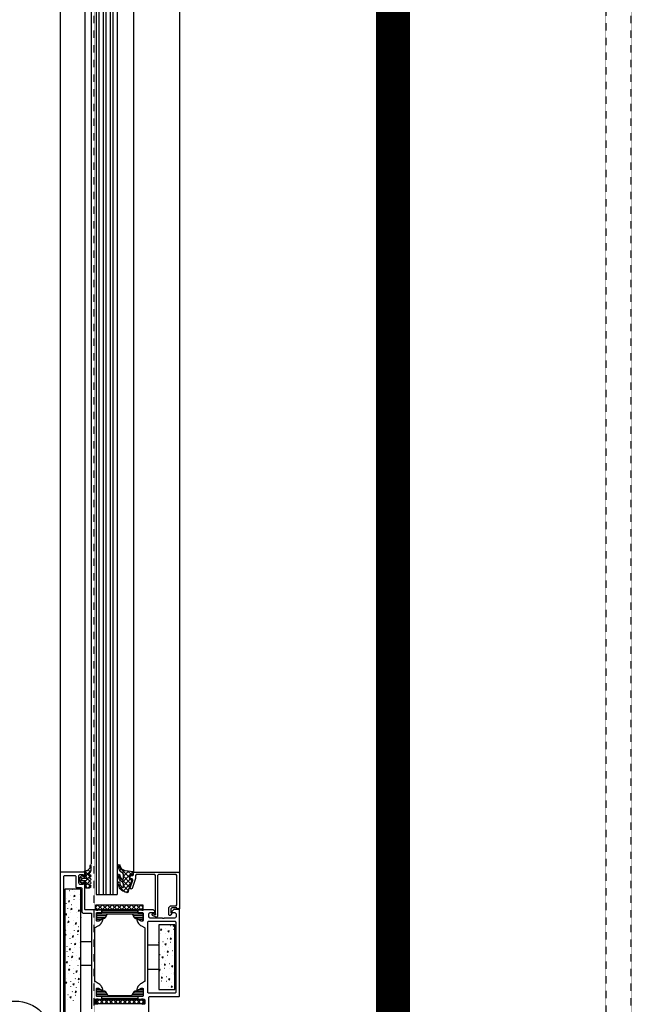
# Model space of a CAD drawing. Header units: millimetres. Extents: x -4577 to 1032787, y -66234 to 201209.
# Tile 171 of 256: x 4928 to 5287, y -8803 to -8225. Entities that reach past the tile are written whole.
import ezdxf

# ---------------------------------------------------------------- set-up
doc = ezdxf.new("R2010")
doc.units = ezdxf.units.MM
for name, pattern in [('510_5_2OG_ELT_1004$0$11-07-22_DS_2OG$0$AUSGEZOGEN', [0]), ('510_5_2OG_ELT_1004$0$11-07-22_DS_2OG$0$STRICHLINIE_S4', [0.095, 0.06, -0.035]), ('510_5_2OG_ELT_1004$0$11-07-22_DS_2OG$0$VERDECKT2_S2', [0.17, 0.1, -0.07]), ('510_5_2OG_ELT_1004$0$VERDECKT', [9.525, 6.35, -3.175])]:
    doc.linetypes.add(name, pattern=pattern)
for name, color, linetype in [('510_5_2OG_ELT_1004$0$11-07-22_DS_2OG$0$DOOR', 8, '510_5_2OG_ELT_1004$0$11-07-22_DS_2OG$0$AUSGEZOGEN'), ('510_5_2OG_ELT_1004$0$11-07-22_DS_2OG$0$GLASS', 8, '510_5_2OG_ELT_1004$0$11-07-22_DS_2OG$0$AUSGEZOGEN'), ('510_5_2OG_ELT_1004$0$11-07-22_DS_2OG$0$Nichttragende_Bauteile', 8, '510_5_2OG_ELT_1004$0$11-07-22_DS_2OG$0$AUSGEZOGEN'), ('510_5_2OG_ELT_1004$0$11-07-22_DS_2OG$0$Tragende_Bauteile', 8, '510_5_2OG_ELT_1004$0$11-07-22_DS_2OG$0$AUSGEZOGEN'), ('510_5_2OG_ELT_1004$0$Brandabschnitt', 6, '510_5_2OG_ELT_1004$0$VERDECKT')]:
    doc.layers.add(name, color=color, linetype=linetype)

# ---------------------------------------------------------------- blocks, each defined once
blk = doc.blocks.new('510_5_2OG_ELT_1004')
at = {"layer": '510_5_2OG_ELT_1004$0$11-07-22_DS_2OG$0$DOOR', "linetype": '510_5_2OG_ELT_1004$0$11-07-22_DS_2OG$0$AUSGEZOGEN'}
for p, q in [((4958.92, -8735.06), (4958.99, -8735.12)), ((4958.99, -8735.12), (4959, -8735.06)), ((4955.51, -8740.65), (4955.57, -8740.64)), ((4957.28, -8735.99), (4957.23, -8735.95)), ((4958.11, -8738.92), (4958.12, -8738.86)), ((4960.32, -8736.36), (4960.36, -8736.4)), ((4962.97, -8738.37), (4963.03, -8738.35)), ((4955.53, -8743.59), (4955.48, -8743.55)), ((4956.35, -8746.52), (4956.37, -8746.46)), ((4957.41, -8741.96), (4956.66, -8742.19)), ((4958.56, -8743.96), (4958.61, -8744)), ((4959.89, -8741.2), (4959.83, -8741.22)), ((4961.22, -8745.97), (4961.28, -8745.95)), ((4962.99, -8741.31), (4962.94, -8741.27)), ((4963.81, -8744.24), (4963.83, -8744.17)), ((4973.68, -8744.46), (4972.58, -8745.56)), ((4974, -8747.26), (4972.58, -8745.85)), ((4976.51, -8744.46), (4973.71, -8747.26)), ((4976.83, -8747.26), (4974.03, -8744.46)), ((4979.34, -8744.46), (4976.54, -8747.26)), ((4979.65, -8747.26), (4976.85, -8744.46)), ((4982.17, -8744.46), (4979.37, -8747.26)), ((4982.48, -8747.26), (4979.68, -8744.46)), ((4985, -8744.46), (4982.2, -8747.26)), ((4985.31, -8747.26), (4982.51, -8744.46)), ((4987.83, -8744.46), (4985.03, -8747.26)), ((4988.14, -8747.26), (4985.34, -8744.46)), ((4990.65, -8744.46), (4987.85, -8747.26)), ((4990.97, -8747.26), (4988.17, -8744.46)), ((4993.48, -8744.46), (4990.68, -8747.26)), ((4993.8, -8747.26), (4991, -8744.46)), ((4996.31, -8744.46), (4993.51, -8747.26)), ((4996.63, -8747.26), (4993.83, -8744.46)), ((4999.14, -8744.46), (4996.34, -8747.26)), ((4999.45, -8747.26), (4996.65, -8744.46)), ((5000.58, -8745.85), (4999.17, -8747.26)), ((5000.58, -8745.56), (4999.48, -8744.46)), ((4956.81, -8751.56), (4956.86, -8751.6)), ((4958.14, -8748.8), (4958.08, -8748.82)), ((4961.23, -8748.91), (4961.18, -8748.87)), ((4962.06, -8751.84), (4962.07, -8751.77)), ((4963.11, -8747.28), (4962.37, -8747.51)), ((4963.81, -8752.24), (4964.03, -8752.18)), ((4979.56, -8749.76), (4973.08, -8749.76)), ((4978.94, -8750.76), (4973.08, -8750.76)), ((4978.35, -8751.76), (4973.08, -8751.76)), ((4997.47, -8748.76), (4976.19, -8748.76)), ((4997.38, -8747.76), (4976.28, -8747.76)), ((4978.43, -8751.66), (4979.41, -8749.96)), ((5000.58, -8749.76), (4994.11, -8749.76)), ((4994.26, -8749.96), (4995.24, -8751.66)), ((5000.58, -8750.76), (4994.72, -8750.76)), ((5000.58, -8751.76), (4995.32, -8751.76)), ((4954.6, -8754.12), (4954.61, -8754.06)), ((4956.38, -8756.4), (4956.32, -8756.42)), ((4959.48, -8756.51), (4959.43, -8756.47)), ((4959.46, -8753.57), (4959.52, -8753.55)), ((4962.51, -8756.88), (4962.56, -8756.92)), ((4963.84, -8754.12), (4963.78, -8754.14)), ((4975.98, -8752.76), (4973.08, -8752.76)), ((5000.58, -8752.76), (4997.69, -8752.76)), ((5011.22, -8756.12), (5011.26, -8756.16)), ((5013.87, -8758.13), (5013.93, -8758.11)), ((5016.47, -8756.39), (5016.48, -8756.33)), ((5018.22, -8756.8), (5018.97, -8756.57)), ((4954.63, -8764), (4954.57, -8764.02)), ((4954.78, -8761.36), (4954.6, -8762.12)), ((4955.05, -8759.16), (4955.1, -8759.2)), ((4957.71, -8761.17), (4957.77, -8761.15)), ((4959.6, -8762.48), (4958.86, -8762.71)), ((4958.86, -8762.71), (4959.43, -8763.24)), ((4959.43, -8763.24), (4959.6, -8762.48)), ((4960.3, -8759.44), (4960.32, -8759.38)), ((4962.09, -8761.72), (4962.03, -8761.74)), ((5010.79, -8760.95), (5010.73, -8760.97)), ((5011.51, -8758.85), (5010.94, -8758.32)), ((5013.89, -8761.07), (5013.84, -8761.02)), ((5014.71, -8763.99), (5014.73, -8763.93)), ((5015.77, -8759.43), (5015.02, -8759.66)), ((5015.02, -8759.66), (5015.59, -8760.19)), ((5015.59, -8760.19), (5015.77, -8759.43)), ((5016.92, -8761.44), (5016.97, -8761.48)), ((5018.25, -8758.67), (5018.19, -8758.69)), ((4955.95, -8768.77), (4956.02, -8768.75)), ((4957.72, -8764.11), (4957.67, -8764.07)), ((4958.55, -8767.04), (4958.56, -8766.98)), ((4960.33, -8769.32), (4960.27, -8769.34)), ((4960.48, -8766.68), (4960.3, -8767.44)), ((4960.76, -8764.48), (4960.8, -8764.52)), ((4963.43, -8769.43), (4963.38, -8769.39)), ((4963.41, -8766.49), (4963.47, -8766.47)), ((4964.03, -8765.71), (4970.33, -8765.71)), ((5009.63, -8767.96), (5003.33, -8767.96)), ((5009.76, -8766.45), (5009.63, -8766.34)), ((5009.63, -8766.49), (5009.76, -8766.45)), ((5012.13, -8768.67), (5012.08, -8768.62)), ((5012.12, -8765.73), (5012.18, -8765.71)), ((5014.01, -8767.03), (5013.27, -8767.26)), ((5013.27, -8767.26), (5013.84, -8767.79)), ((5013.84, -8767.79), (5014.01, -8767.03)), ((5015.17, -8769.04), (5015.21, -8769.08)), ((5016.5, -8766.27), (5016.44, -8766.29)), ((4955.97, -8771.71), (4955.92, -8771.67)), ((4956.79, -8774.64), (4956.81, -8774.58)), ((4957.85, -8770.08), (4957.1, -8770.31)), ((4957.1, -8770.31), (4957.67, -8770.84)), ((4957.67, -8770.84), (4957.85, -8770.08)), ((4959, -8772.08), (4959.05, -8772.12)), ((4961.66, -8774.09), (4961.72, -8774.07)), ((4963.55, -8775.4), (4962.81, -8775.63)), ((4963.38, -8776.16), (4963.55, -8775.4)), ((5010.36, -8773.33), (5010.42, -8773.31)), ((5012.26, -8774.63), (5011.51, -8774.86)), ((5011.51, -8774.86), (5012.08, -8775.39)), ((5012.08, -8775.39), (5012.26, -8774.63)), ((5012.96, -8771.59), (5012.97, -8771.53)), ((5014.74, -8773.87), (5014.68, -8773.89)), ((5015.46, -8771.77), (5014.89, -8771.24)), ((5017.84, -8773.99), (5017.79, -8773.94)), ((5017.82, -8771.05), (5017.88, -8771.03)), ((5019.13, -8772.53), (5018.97, -8772.58)), ((5018.97, -8772.58), (5019.13, -8772.73)), ((4956.09, -8777.68), (4955.35, -8777.91)), ((4957.25, -8779.68), (4957.3, -8779.72)), ((4958.58, -8776.92), (4958.52, -8776.94)), ((4961.67, -8777.03), (4961.62, -8776.99)), ((4962.5, -8779.96), (4962.51, -8779.89)), ((4962.81, -8775.63), (4963.38, -8776.16)), ((4970.33, -8779.71), (4964.03, -8779.71)), ((5010.38, -8776.27), (5010.33, -8776.22)), ((5011.2, -8779.19), (5011.22, -8779.13)), ((5013.13, -8778.84), (5012.96, -8779.6)), ((5012.96, -8779.6), (5013.71, -8779.37)), ((5013.71, -8779.37), (5013.13, -8778.84)), ((5013.41, -8776.64), (5013.46, -8776.68)), ((5016.07, -8778.65), (5016.13, -8778.63)), ((5017.96, -8779.95), (5017.22, -8780.18)), ((5017.22, -8780.18), (5017.79, -8780.71)), ((5017.79, -8780.71), (5017.96, -8779.95)), ((5018.66, -8776.91), (5018.68, -8776.85)), ((4955.04, -8782.24), (4955.05, -8782.18)), ((4956.82, -8784.52), (4956.76, -8784.54)), ((4959.92, -8784.63), (4959.87, -8784.59)), ((4959.9, -8781.69), (4959.97, -8781.67)), ((4961.8, -8783), (4961.05, -8783.23)), ((4961.05, -8783.23), (4961.62, -8783.76)), ((4961.62, -8783.76), (4961.8, -8783)), ((4962.95, -8785), (4963, -8785.04)), ((5003.33, -8781.96), (5009.63, -8781.96)), ((5010.5, -8782.23), (5009.76, -8782.46)), ((5011.38, -8786.44), (5011.2, -8787.2)), ((5011.2, -8787.2), (5011.95, -8786.97)), ((5011.95, -8786.97), (5011.38, -8786.44)), ((5011.66, -8784.24), (5011.71, -8784.28)), ((5012.99, -8781.47), (5012.93, -8781.49)), ((5014.31, -8786.25), (5014.37, -8786.23)), ((5016.08, -8781.59), (5016.03, -8781.54)), ((5016.91, -8784.51), (5016.92, -8784.45)), ((5018.69, -8786.79), (5018.63, -8786.81)), ((5018.84, -8784.16), (5018.66, -8784.92)), ((5018.66, -8784.92), (5019.13, -8784.78)), ((5019.13, -8784.43), (5018.84, -8784.16)), ((5019.12, -8781.96), (5019.13, -8781.97)), ((4955.07, -8792.12), (4955.01, -8792.14)), ((4955.22, -8789.48), (4955.04, -8790.24)), ((4955.49, -8787.28), (4955.54, -8787.32)), ((4958.16, -8792.23), (4958.12, -8792.19)), ((4958.15, -8789.29), (4958.21, -8789.27)), ((4960.04, -8790.6), (4959.3, -8790.83)), ((4960.74, -8787.56), (4960.76, -8787.49)), ((4961.2, -8792.6), (4961.25, -8792.64)), ((4962.53, -8789.84), (4962.47, -8789.86)), ((5009.9, -8791.84), (5009.95, -8791.88)), ((5011.23, -8789.07), (5011.17, -8789.09)), ((5014.33, -8789.19), (5014.28, -8789.14)), ((5015.15, -8792.11), (5015.17, -8792.05)), ((5016.21, -8787.55), (5015.46, -8787.78)), ((5015.46, -8787.78), (5016.03, -8788.31)), ((5016.03, -8788.31), (5016.21, -8787.55)), ((5017.08, -8791.76), (5016.91, -8792.52)), ((5016.91, -8792.52), (5017.66, -8792.29)), ((5017.66, -8792.29), (5017.08, -8791.76)), ((5017.36, -8789.56), (5017.41, -8789.6)), ((4956.39, -8796.89), (4956.46, -8796.87)), ((4958.29, -8798.2), (4957.54, -8798.43)), ((4957.54, -8798.43), (4958.11, -8798.96)), ((4958.11, -8798.96), (4958.29, -8798.2)), ((4958.99, -8795.16), (4959, -8795.09)), ((4960.77, -8797.44), (4960.71, -8797.46)), ((4960.92, -8794.8), (4960.74, -8795.56)), ((4960.74, -8795.56), (4961.49, -8795.34)), ((4961.49, -8795.34), (4960.92, -8794.8)), ((4963.87, -8797.55), (4963.82, -8797.51)), ((4963.85, -8794.61), (4963.92, -8794.59)), ((4975.98, -8794.06), (4973.08, -8794.06)), ((4978.35, -8795.06), (4973.08, -8795.06)), ((4978.94, -8796.06), (4973.08, -8796.06)), ((4979.56, -8797.06), (4973.08, -8797.06)), ((4997.47, -8798.06), (4976.19, -8798.06)), ((4978.43, -8795.16), (4979.41, -8796.86)), ((5000.58, -8797.06), (4994.11, -8797.06)), ((4994.26, -8796.86), (4995.24, -8795.16)), ((5000.58, -8796.06), (4994.72, -8796.06)), ((5000.58, -8795.06), (4995.32, -8795.06)), ((5000.58, -8794.06), (4997.69, -8794.06)), ((5012.56, -8793.85), (5012.62, -8793.83)), ((4956.41, -8799.83), (4956.36, -8799.79)), ((4959.44, -8800.2), (4959.49, -8800.24)), ((4972.63, -8802.01), (4974.58, -8800.06)), ((4972.63, -8800.17), (4974.53, -8802.06)), ((4975.24, -8800.06), (4977.24, -8802.06)), ((4975.3, -8802.06), (4977.3, -8800.06)), ((4997.38, -8799.06), (4976.28, -8799.06)), ((4977.96, -8800.06), (4979.96, -8802.06)), ((4978.01, -8802.06), (4980.01, -8800.06)), ((4980.67, -8800.06), (4982.67, -8802.06)), ((4980.73, -8802.06), (4982.73, -8800.06)), ((4983.39, -8800.06), (4985.39, -8802.06)), ((4983.44, -8802.06), (4985.44, -8800.06)), ((4986.1, -8800.06), (4988.1, -8802.06)), ((4986.16, -8802.06), (4988.16, -8800.06)), ((4988.82, -8800.06), (4990.82, -8802.06)), ((4988.87, -8802.06), (4990.88, -8800.06)), ((4991.53, -8800.06), (4993.53, -8802.06)), ((4991.59, -8802.06), (4993.59, -8800.06)), ((4994.25, -8800.06), (4996.25, -8802.06)), ((4994.31, -8802.06), (4996.31, -8800.06)), ((4996.96, -8800.06), (4998.96, -8802.06)), ((4997.02, -8802.06), (4999.02, -8800.06)), ((4999.68, -8800.06), (5001.03, -8801.41)), ((4999.74, -8802.06), (5001.03, -8800.77))]:
    blk.add_line(p, q, dxfattribs=at)
for points in [[(4965.83, -8725.06), (4952.33, -8725.06), (4952.14, -8725.1), (4951.98, -8725.21), (4951.87, -8725.37), (4951.83, -8725.56), (4951.83, -8819.56)], [(4973.82, -8802.6), (4973.63, -8802.56), (4972.63, -8802.56), (4972.44, -8802.52), (4972.28, -8802.42), (4972.17, -8802.25), (4972.13, -8802.06), (4972.13, -8800.06), (4972.17, -8799.87), (4972.28, -8799.71), (4972.44, -8799.6), (4972.63, -8799.56), (4973.08, -8799.56), (4973.21, -8799.4), (4973.36, -8799.36), (4973.81, -8799.36), (4973.96, -8799.4), (4974.08, -8799.56), (4975.98, -8799.56), (4976.13, -8799.52), (4976.24, -8799.41), (4976.28, -8799.26), (4976.28, -8798.26), (4976.24, -8798.11), (4976.13, -8798), (4975.98, -8797.96), (4973.58, -8797.96), (4973.39, -8797.92), (4973.23, -8797.82), (4973.12, -8797.65), (4973.08, -8797.46), (4973.08, -8793.56), (4973.12, -8793.37), (4973.23, -8793.21), (4973.39, -8793.1), (4973.58, -8793.06), (4974.28, -8793.06), (4976.69, -8794.45), (4976.77, -8794.46), (4976.85, -8794.41), (4976.88, -8794.33), (4976.81, -8793.77), (4976.66, -8793.21), (4976.46, -8792.68), (4976.19, -8792.17), (4975.87, -8791.7), (4975.5, -8791.27), (4975.07, -8790.89), (4974.61, -8790.56), (4974.11, -8790.28), (4972.38, -8789.28), (4972.25, -8789.17), (4972.16, -8789.02), (4972.13, -8788.85), (4972.13, -8757.97), (4972.16, -8757.8), (4972.25, -8757.65), (4972.38, -8757.54), (4974.11, -8756.54), (4974.61, -8756.27), (4975.07, -8755.93), (4975.5, -8755.55), (4975.87, -8755.12), (4976.19, -8754.65), (4976.46, -8754.14), (4976.66, -8753.61), (4976.81, -8753.06), (4976.88, -8752.49), (4976.85, -8752.41), (4976.77, -8752.36), (4976.69, -8752.37), (4974.28, -8753.76), (4973.58, -8753.76), (4973.39, -8753.72), (4973.23, -8753.62), (4973.12, -8753.45), (4973.08, -8753.26)], [(4960.53, -8818.06), (4954.53, -8818.06), (4954.34, -8818.02), (4954.18, -8817.92), (4954.07, -8817.75), (4954.03, -8817.56), (4954.03, -8727.56), (4954.07, -8727.37), (4954.18, -8727.21), (4954.34, -8727.1), (4954.53, -8727.06), (4960.53, -8727.06)], [(4960.53, -8727.06), (4960.72, -8727.1), (4960.89, -8727.21), (4960.99, -8727.37), (4961.03, -8727.56), (4961.03, -8733.66), (4961.07, -8733.85), (4961.18, -8734.02), (4961.34, -8734.12), (4961.53, -8734.16), (4964.03, -8734.16), (4964.22, -8734.2), (4964.39, -8734.31), (4964.49, -8734.47), (4964.53, -8734.66), (4964.53, -8748.06), (4964.57, -8748.32), (4964.67, -8748.56), (4964.83, -8748.77), (4965.03, -8748.93), (4965.27, -8749.03), (4965.53, -8749.06), (4969.83, -8749.06), (4970.02, -8749.1), (4970.19, -8749.21), (4970.29, -8749.37), (4970.33, -8749.56), (4970.33, -8805.26)], [(4973.08, -8753.26), (4973.08, -8749.36), (4973.12, -8749.17), (4973.23, -8749.01), (4973.39, -8748.9), (4973.58, -8748.86), (4975.98, -8748.86), (4976.13, -8748.82), (4976.24, -8748.71), (4976.28, -8748.56), (4976.28, -8747.56), (4976.24, -8747.41), (4976.13, -8747.3), (4975.98, -8747.26), (4974.08, -8747.26), (4973.96, -8747.42), (4973.81, -8747.46), (4973.36, -8747.46), (4973.21, -8747.42), (4973.08, -8747.26), (4966.83, -8747.26), (4966.64, -8747.22), (4966.48, -8747.12), (4966.37, -8746.95), (4966.33, -8746.76), (4966.33, -8731.86), (4966.29, -8731.67), (4966.19, -8731.51), (4966.02, -8731.4), (4965.83, -8731.36), (4965.33, -8731.36), (4965.33, -8732.36), (4963.83, -8732.36), (4963.57, -8732.33), (4963.33, -8732.23), (4963.13, -8732.07), (4962.97, -8731.86), (4962.87, -8731.62), (4962.83, -8731.36), (4962.83, -8727.36), (4962.87, -8727.1), (4962.97, -8726.86), (4963.13, -8726.65), (4963.33, -8726.5), (4963.57, -8726.4), (4963.83, -8726.36), (4965.33, -8726.36), (4965.33, -8727.36), (4965.83, -8727.36), (4966.02, -8727.32), (4966.19, -8727.22), (4966.29, -8727.05), (4966.33, -8726.86), (4966.33, -8725.56), (4966.29, -8725.37), (4966.19, -8725.21), (4966.02, -8725.1), (4965.83, -8725.06)], [(4956.66, -8742.19), (4957.23, -8742.72), (4957.41, -8741.96)], [(4954.91, -8749.79), (4955.48, -8750.32), (4955.65, -8749.56), (4954.91, -8749.79)], [(4962.37, -8747.51), (4962.94, -8748.04), (4963.11, -8747.28)], [(4964.03, -8751.52), (4963.99, -8751.48), (4963.81, -8752.24)], [(4999.78, -8753.56), (5000.03, -8753.52), (5000.25, -8753.41), (5000.43, -8753.23), (5000.54, -8753.01), (5000.58, -8752.76), (5000.58, -8749.36), (5000.54, -8749.17), (5000.44, -8749.01), (5000.27, -8748.9), (5000.08, -8748.86), (4997.68, -8748.86), (4997.53, -8748.82), (4997.42, -8748.71), (4997.38, -8748.56), (4997.38, -8747.76), (4997.34, -8747.57), (4997.24, -8747.41), (4997.07, -8747.3), (4996.88, -8747.26), (4976.78, -8747.26), (4976.59, -8747.3), (4976.43, -8747.41), (4976.32, -8747.57), (4976.28, -8747.76), (4976.28, -8748.56), (4976.24, -8748.71), (4976.13, -8748.82), (4975.98, -8748.86), (4973.58, -8748.86), (4973.39, -8748.9), (4973.23, -8749.01), (4973.12, -8749.17), (4973.08, -8749.36), (4973.08, -8752.76), (4973.12, -8753.01), (4973.24, -8753.23), (4973.41, -8753.41), (4973.64, -8753.52), (4973.88, -8753.56)], [(4973.88, -8753.56), (4974.53, -8753.56), (4976.95, -8752.22)], [(4976.95, -8752.22), (4977.02, -8752.19), (4977.1, -8752.17), (4977.19, -8752.16), (4977.56, -8752.16), (4977.82, -8752.13), (4978.06, -8752.03), (4978.27, -8751.87), (4978.43, -8751.66)], [(4979.41, -8749.96), (4979.57, -8749.75), (4979.77, -8749.6), (4980.01, -8749.5), (4980.27, -8749.46), (4993.39, -8749.46), (4993.65, -8749.5), (4993.89, -8749.6), (4994.1, -8749.75), (4994.26, -8749.96)], [(4995.24, -8751.66), (4995.4, -8751.87), (4995.61, -8752.03), (4995.85, -8752.13), (4996.11, -8752.16), (4996.48, -8752.16), (4996.56, -8752.17), (4996.64, -8752.19), (4996.72, -8752.22)], [(4996.72, -8752.22), (4999.13, -8753.56), (4999.78, -8753.56)], [(5000.58, -8753.26), (5000.54, -8753.45), (5000.44, -8753.62), (5000.27, -8753.72), (5000.08, -8753.76), (4999.38, -8753.76), (4996.98, -8752.37), (4996.89, -8752.36), (4996.82, -8752.41), (4996.78, -8752.49), (4996.86, -8753.06), (4997, -8753.61), (4997.21, -8754.14), (4997.47, -8754.65), (4997.8, -8755.12), (4998.17, -8755.55), (4998.59, -8755.93), (4999.06, -8756.27), (4999.55, -8756.54), (5001.28, -8757.54), (5001.42, -8757.65), (5001.5, -8757.8), (5001.53, -8757.97), (5001.53, -8788.85), (5001.5, -8789.02), (5001.42, -8789.17), (5001.28, -8789.28), (4999.55, -8790.28), (4999.06, -8790.56), (4998.59, -8790.89), (4998.17, -8791.27), (4997.8, -8791.7), (4997.47, -8792.17), (4997.21, -8792.68), (4997, -8793.21), (4996.86, -8793.77), (4996.78, -8794.33), (4996.82, -8794.41), (4996.89, -8794.46), (4996.98, -8794.45), (4999.38, -8793.06), (5000.08, -8793.06), (5000.27, -8793.1), (5000.44, -8793.21), (5000.54, -8793.37), (5000.58, -8793.56)], [(5012.44, -8752.25), (5012.22, -8752.25), (5012.01, -8752.19), (5011.83, -8752.06), (5004.83, -8752.06), (5004.57, -8752.03), (5004.33, -8751.93), (5004.13, -8751.77), (5003.97, -8751.56), (5003.87, -8751.32), (5003.83, -8751.06), (5003.83, -8749.76), (5003.87, -8749.5), (5003.97, -8749.26), (5004.13, -8749.05), (5004.33, -8748.9), (5004.57, -8748.8), (5004.83, -8748.76), (5007.33, -8748.76), (5007.33, -8748.26), (5007.3, -8748), (5007.2, -8747.76), (5007.04, -8747.55), (5006.83, -8747.4), (5006.59, -8747.3), (5006.33, -8747.26), (5000.58, -8747.26), (5000.46, -8747.42), (5000.31, -8747.46), (4999.86, -8747.46), (4999.71, -8747.42), (4999.58, -8747.26), (4997.68, -8747.26), (4997.53, -8747.3), (4997.42, -8747.41), (4997.38, -8747.56), (4997.38, -8748.56), (4997.42, -8748.71), (4997.53, -8748.82), (4997.68, -8748.86), (5000.08, -8748.86), (5000.27, -8748.9), (5000.44, -8749.01), (5000.54, -8749.17), (5000.58, -8749.36), (5000.58, -8753.26)], [(5000.58, -8799.56), (5001.03, -8799.56), (5001.22, -8799.6), (5001.39, -8799.71), (5001.49, -8799.87), (5001.53, -8800.06), (5001.53, -8802.06), (5001.49, -8802.25), (5001.39, -8802.42), (5001.22, -8802.52), (5001.03, -8802.56), (5000.03, -8802.56), (4999.84, -8802.6)], [(5003.83, -8807.06), (5003.83, -8798.56), (5003.87, -8798.37), (5003.98, -8798.21), (5004.14, -8798.1), (5004.33, -8798.06), (5021.33, -8798.06), (5021.52, -8798.02), (5021.69, -8797.92), (5021.79, -8797.75), (5021.83, -8797.56), (5021.83, -8747.06), (5018.43, -8747.06), (5017.33, -8748.16), (5017.33, -8748.46), (5017.37, -8748.61), (5017.48, -8748.72), (5017.63, -8748.76), (5018.83, -8748.76), (5019.09, -8748.8), (5019.33, -8748.9), (5019.54, -8749.05), (5019.7, -8749.26)], [(5019.7, -8749.26), (5019.8, -8749.5), (5019.83, -8749.76), (5019.83, -8751.06), (5019.8, -8751.32), (5019.7, -8751.56), (5019.54, -8751.77), (5019.33, -8751.93), (5019.09, -8752.03), (5018.83, -8752.06), (5012.83, -8752.06), (5012.65, -8752.19), (5012.44, -8752.25)], [(5019.59, -8795.75), (5019.49, -8795.92), (5019.32, -8796.02), (5019.13, -8796.06), (5003.83, -8796.06), (5003.64, -8796.02), (5003.48, -8795.92), (5003.37, -8795.75), (5003.33, -8795.56), (5003.33, -8754.36), (5003.37, -8754.17), (5003.48, -8754.01), (5003.64, -8753.9), (5003.83, -8753.86), (5019.13, -8753.86), (5019.32, -8753.9)], [(5018.97, -8756.57), (5018.4, -8756.04), (5018.22, -8756.8)], [(5019.32, -8753.9), (5019.49, -8754.01), (5019.59, -8754.17), (5019.63, -8754.36), (5019.63, -8795.56), (5019.59, -8795.75)], [(4954.6, -8762.12), (4955.35, -8761.9), (4954.78, -8761.36)], [(5010.94, -8758.32), (5010.76, -8759.08), (5011.51, -8758.85)], [(5016.47, -8764.4), (5017.21, -8764.17), (5016.64, -8763.64), (5016.47, -8764.4)], [(4960.3, -8767.44), (4961.05, -8767.22), (4960.48, -8766.68)], [(4958.73, -8774.28), (4958.55, -8775.04), (4959.3, -8774.82), (4958.73, -8774.28)], [(5014.89, -8771.24), (5014.71, -8772), (5015.46, -8771.77)], [(4955.35, -8777.91), (4955.92, -8778.44), (4956.09, -8777.68)], [(4956.79, -8782.64), (4957.54, -8782.42), (4956.97, -8781.88), (4956.79, -8782.64)], [(5009.76, -8782.46), (5010.33, -8782.99), (5010.5, -8782.23)], [(4955.04, -8790.24), (4955.79, -8790.02), (4955.22, -8789.48)], [(4959.3, -8790.83), (4959.87, -8791.36), (4960.04, -8790.6)], [(4963.25, -8787.74), (4962.68, -8787.2), (4962.5, -8787.96), (4963.25, -8787.74)], [(4973.08, -8797.46), (4973.08, -8794.06), (4973.12, -8793.81), (4973.24, -8793.59), (4973.41, -8793.41), (4973.64, -8793.3), (4973.88, -8793.26), (4974.53, -8793.26), (4976.95, -8794.6)], [(4973.58, -8797.96), (4973.39, -8797.92), (4973.23, -8797.82), (4973.12, -8797.65), (4973.08, -8797.46)], [(4996.72, -8794.6), (4999.13, -8793.26), (4999.78, -8793.26), (5000.03, -8793.3), (5000.25, -8793.41), (5000.43, -8793.59), (5000.54, -8793.81), (5000.58, -8794.06), (5000.58, -8797.46), (5000.54, -8797.65), (5000.44, -8797.82), (5000.27, -8797.92), (5000.08, -8797.96), (4997.68, -8797.96), (4997.53, -8798), (4997.42, -8798.11), (4997.38, -8798.26), (4997.38, -8799.06), (4997.34, -8799.25), (4997.24, -8799.42), (4997.07, -8799.52), (4996.88, -8799.56), (4976.78, -8799.56), (4976.59, -8799.52), (4976.43, -8799.42), (4976.32, -8799.25), (4976.28, -8799.06), (4976.28, -8798.26), (4976.24, -8798.11), (4976.13, -8798), (4975.98, -8797.96), (4973.58, -8797.96)], [(4976.95, -8794.6), (4977.02, -8794.63), (4977.1, -8794.65), (4977.19, -8794.66), (4977.56, -8794.66), (4977.82, -8794.7), (4978.06, -8794.8), (4978.27, -8794.95), (4978.43, -8795.16)], [(4979.41, -8796.86), (4979.57, -8797.07), (4979.77, -8797.23), (4980.01, -8797.33), (4980.27, -8797.36), (4993.39, -8797.36), (4993.65, -8797.33), (4993.89, -8797.23), (4994.1, -8797.07), (4994.26, -8796.86)], [(4995.24, -8795.16), (4995.4, -8794.95), (4995.61, -8794.8), (4995.85, -8794.7), (4996.11, -8794.66), (4996.48, -8794.66), (4996.56, -8794.65), (4996.64, -8794.63), (4996.72, -8794.6)], [(5000.58, -8793.56), (5000.58, -8797.46), (5000.54, -8797.65), (5000.44, -8797.82), (5000.27, -8797.92), (5000.08, -8797.96), (4997.68, -8797.96), (4997.53, -8798), (4997.42, -8798.11), (4997.38, -8798.26), (4997.38, -8799.26), (4997.42, -8799.41), (4997.53, -8799.52), (4997.68, -8799.56), (4999.58, -8799.56), (4999.71, -8799.4), (4999.86, -8799.36), (5000.31, -8799.36), (5000.46, -8799.4), (5000.58, -8799.56)], [(4972.63, -8800.06), (4972.63, -8802.06), (5001.03, -8802.06), (5001.03, -8800.06), (4972.63, -8800.06)]]:
    blk.add_lwpolyline(points, dxfattribs=at)
for points in [[(4964.03, -8810.06), (4964.03, -8735.06), (4954.53, -8735.06), (4954.53, -8810.06), (4964.03, -8810.06)], [(4960.61, -8739.1), (4960.04, -8738.56), (4959.86, -8739.32), (4960.61, -8739.1)], [(4958.85, -8746.7), (4958.28, -8746.16), (4958.11, -8746.92), (4958.85, -8746.7)], [(5000.58, -8747.26), (5000.58, -8744.46), (4972.58, -8744.46), (4972.58, -8747.26), (5000.58, -8747.26)], [(4957.1, -8754.3), (4956.53, -8753.76), (4956.35, -8754.52), (4957.1, -8754.3)], [(4961.18, -8755.64), (4961.36, -8754.88), (4960.61, -8755.11), (4961.18, -8755.64)], [(5009.63, -8793.96), (5019.13, -8793.96), (5019.13, -8755.96), (5009.63, -8755.96), (5009.63, -8793.96)], [(4962.8, -8759.62), (4962.23, -8759.08), (4962.06, -8759.84), (4962.8, -8759.62)]]:
    blk.add_lwpolyline(points, close=True, dxfattribs=at)
at = {"layer": '510_5_2OG_ELT_1004$0$11-07-22_DS_2OG$0$GLASS', "linetype": '510_5_2OG_ELT_1004$0$11-07-22_DS_2OG$0$AUSGEZOGEN'}
for p, q in [((4972.96, -7728.07), (4972.96, -8738.14)), ((4974.46, -7728.07), (4974.46, -8738.14)), ((4977.06, -7728.07), (4977.06, -8738.14)), ((4978.56, -7728.07), (4978.56, -8738.14)), ((4981.16, -7728.07), (4981.16, -8738.14)), ((4982.66, -7728.07), (4982.66, -8738.14)), ((4951.83, -7742.57), (4951.87, -8725.37)), ((4966.33, -7743.73), (4966.37, -8725.37)), ((4994.83, -7742.57), (4994.83, -8725.56)), ((5021.83, -7742.57), (5021.83, -8725.56)), ((4970.05, -8721.19), (4969.2, -8722.05)), ((4969.22, -8721.82), (4970.13, -8722.73)), ((4985.94, -8721.61), (4992.44, -8728.11)), ((4986.84, -8721.1), (4986, -8721.94)), ((4987.74, -8723.03), (4986.82, -8723.95)), ((4963.85, -8727.76), (4964.82, -8728.73)), ((4966.36, -8727.71), (4965.56, -8728.51)), ((4966.16, -8724.41), (4966.56, -8724.81)), ((4966.9, -8724.35), (4966.43, -8724.81)), ((4966.63, -8724.88), (4969.55, -8727.8)), ((4966.63, -8727.71), (4969.04, -8730.12)), ((4970.11, -8723.97), (4967.06, -8727.01)), ((4969.91, -8726.99), (4967.43, -8729.47)), ((4968.27, -8723.7), (4969.67, -8725.1)), ((4985.97, -8727.29), (4992.47, -8733.8)), ((4986.83, -8726.77), (4986.01, -8727.59)), ((4987.76, -8728.66), (4986.87, -8729.56)), ((4989.59, -8724), (4988.16, -8725.44)), ((4994.44, -8724.82), (4988.39, -8730.87)), ((4992.06, -8724.36), (4988.94, -8727.48)), ((4988.94, -8727.44), (4993.2, -8731.7)), ((4992.76, -8729.32), (4988.94, -8733.14)), ((4991.43, -8724.27), (4993.89, -8726.73)), ((4992.83, -8727.56), (4993.33, -8727.06)), ((4992.83, -8728.56), (4992.83, -8727.56)), ((4993.33, -8729.06), (4992.83, -8728.56)), ((4993.33, -8727.06), (4994.33, -8727.06)), ((4994.04, -8729.06), (4993.33, -8729.06)), ((4993.65, -8729.32), (4994.01, -8729.68)), ((4995.94, -8729.32), (4993.99, -8734.67)), ((4994.54, -8729.54), (4994.04, -8729.06)), ((4994.33, -8727.06), (4994.83, -8726.56)), ((4994.83, -8725.56), (4995.33, -8725.06)), ((4994.83, -8726.56), (4994.83, -8725.56)), ((4995.33, -8725.06), (5021.33, -8725.06)), ((4996.03, -8728.81), (4995.94, -8729.32)), ((4996.53, -8726.46), (4996.03, -8726.96)), ((4996.03, -8726.96), (4996.03, -8728.81)), ((5007.33, -8726.46), (4996.53, -8726.46)), ((5007.83, -8726.96), (5007.33, -8726.46)), ((5007.83, -8749.26), (5007.83, -8726.96)), ((5009.53, -8726.46), (5009.03, -8726.96)), ((5009.03, -8726.96), (5009.03, -8751.06)), ((5019.83, -8726.46), (5009.53, -8726.46)), ((5020.33, -8726.96), (5019.83, -8726.46)), ((5020.33, -8744.26), (5020.33, -8726.96)), ((5021.33, -8725.06), (5021.83, -8725.56)), ((5021.83, -8725.56), (5021.83, -8746.56)), ((4963.33, -8730.07), (4964.82, -8731.56)), ((4964.53, -8729.54), (4963.54, -8730.54)), ((4966.79, -8730.11), (4965.99, -8730.91)), ((4966.2, -8730.11), (4969.82, -8733.73)), ((4969.11, -8730.62), (4966.63, -8733.1)), ((4966.63, -8733.37), (4967.58, -8734.31)), ((4969.69, -8732.87), (4968.25, -8734.31)), ((4969.85, -8730.93), (4970, -8731.08)), ((4986.19, -8733.18), (4986.04, -8732.58)), ((4987.05, -8732.21), (4986.17, -8733.08)), ((4986.19, -8733.18), (4989.59, -8736.58)), ((4986.61, -8730.77), (4986.63, -8730.79)), ((4988.23, -8733.85), (4987.12, -8734.96)), ((4993.19, -8731.72), (4988.72, -8736.19)), ((4988.94, -8733.1), (4991.85, -8736)), ((4992.83, -8734.46), (4992.87, -8734.25)), ((4993.33, -8735.05), (4992.83, -8734.46)), ((4992.87, -8734.25), (4994.51, -8729.73)), ((4993.99, -8734.67), (4993.33, -8735.05)), ((4994.51, -8729.73), (4994.54, -8729.54)), ((4989.32, -8736.48), (4988.67, -8736.17)), ((4990, -8736.72), (4989.32, -8736.48)), ((4991.88, -8735.85), (4990.81, -8736.93)), ((5015.53, -8745.76), (5016.53, -8744.76)), ((5015.53, -8750.06), (5015.53, -8745.76)), ((5016.53, -8744.76), (5019.83, -8744.76)), ((5017.33, -8746.06), (5016.83, -8746.56)), ((5016.83, -8746.56), (5016.83, -8748.76)), ((5020.33, -8746.06), (5017.33, -8746.06)), ((5019.83, -8744.76), (5020.33, -8744.26)), ((5020.33, -8746.56), (5020.33, -8746.06)), ((5021.83, -8746.56), (5020.33, -8746.56)), ((5021.83, -8747.06), (5021.83, -8746.06)), ((5005.83, -8749.46), (5006.69, -8749.36)), ((5005.83, -8749.98), (5005.83, -8749.46)), ((5006.07, -8750.41), (5005.83, -8749.98)), ((5008.26, -8751.48), (5006.07, -8750.41)), ((5006.69, -8749.36), (5006.98, -8749.86)), ((5006.98, -8749.86), (5007.15, -8749.96)), ((5007.15, -8749.96), (5007.83, -8749.96)), ((5008.02, -8749.71), (5007.83, -8749.26)), ((5007.83, -8749.96), (5008.02, -8749.83)), ((5008.02, -8749.83), (5008.02, -8749.71)), ((5008.77, -8751.5), (5008.26, -8751.48)), ((5009.03, -8751.06), (5008.77, -8751.5)), ((5015.78, -8750.49), (5015.53, -8750.06)), ((5016.28, -8750.49), (5015.78, -8750.49)), ((5017.23, -8749.94), (5016.28, -8750.49)), ((5016.83, -8748.76), (5017.31, -8749.68)), ((5017.31, -8749.68), (5017.23, -8749.94))]:
    blk.add_line(p, q, dxfattribs=at)
for points in [[(4970.31, -8720.48), (4970.31, -7728.07), (4985.31, -7728.07), (4985.31, -8738.14)], [(4965.33, -8730.91), (4966.63, -8730.91), (4967.11, -8731.25), (4967.11, -8731.56), (4966.63, -8731.91), (4966.63, -8734.01), (4966.93, -8734.31), (4968.93, -8734.31), (4969.93, -8733.65), (4970.13, -8733.31), (4969.93, -8732.96), (4969.13, -8732.65), (4968.93, -8732.31), (4969.13, -8731.96), (4969.93, -8731.65), (4970.13, -8731.31), (4969.93, -8730.96), (4969.13, -8730.65), (4968.93, -8730.31), (4969.13, -8729.96), (4969.93, -8729.65), (4970.13, -8729.31), (4969.93, -8728.96), (4969.13, -8728.65), (4968.93, -8728.31), (4969.13, -8727.96), (4969.93, -8727.65), (4970.13, -8727.32), (4969.85, -8726.91), (4969.03, -8726.91), (4968.53, -8726.39), (4969.65, -8725.15), (4970.13, -8723.9), (4970.13, -8721.27), (4969.7, -8720.84), (4969.48, -8720.9), (4969.28, -8721.27), (4969.18, -8722.17), (4969.05, -8723), (4967.68, -8724.22), (4967.18, -8724.32), (4966.13, -8724.41), (4965.73, -8724.81), (4966.63, -8724.81), (4966.63, -8726.71), (4967.11, -8727.05), (4967.11, -8727.36), (4966.63, -8727.71), (4965.33, -8727.71), (4965.03, -8727.41), (4965.03, -8727.31), (4964.8, -8727.01), (4964.52, -8727.09), (4963.48, -8728.13), (4963.33, -8728.49)], [(4985.93, -8721.58), (4985.93, -8721.05), (4986.07, -8720.71), (4986.43, -8720.59)], [(4987, -8724.25), (4986.62, -8723.64), (4986.3, -8722.98), (4986.07, -8722.29), (4985.93, -8721.58)], [(4986.43, -8720.59), (4986.76, -8720.77), (4986.9, -8721.37), (4987.74, -8723.04), (4989.37, -8723.95), (4989.73, -8724.03), (4993.11, -8724.51), (4994.34, -8724.72), (4994.64, -8725.02), (4994.24, -8726.51), (4994.02, -8726.73), (4992.72, -8726.73), (4992.44, -8727.03), (4992.44, -8729.02), (4992.74, -8729.32), (4993.79, -8729.32), (4994.04, -8729.59), (4993.94, -8729.86), (4993.46, -8731.01), (4992.92, -8732.42)], [(4963.33, -8728.49), (4963.33, -8730.13), (4963.48, -8730.48), (4964.52, -8731.52), (4964.7, -8731.61), (4964.96, -8731.5), (4965.12, -8731), (4965.33, -8730.91)], [(4986.29, -8728.59), (4986.09, -8728), (4985.97, -8727.4), (4985.93, -8726.79), (4986.15, -8726.31), (4986.28, -8726.27)], [(4985.93, -8731.37), (4986.19, -8730.75), (4986.62, -8730.77), (4986.84, -8731.28), (4986.93, -8731.83), (4987.09, -8732.35), (4987.34, -8732.85), (4987.66, -8733.31), (4988.04, -8733.71), (4988.48, -8734.04), (4988.78, -8734.05), (4988.94, -8733.79), (4988.94, -8731.72), (4988.34, -8730.8), (4987.81, -8730.48), (4987.34, -8730.09), (4986.92, -8729.64), (4986.57, -8729.13), (4986.29, -8728.59)], [(4986.28, -8726.27), (4986.8, -8726.65), (4986.9, -8727.17), (4987.08, -8727.67)], [(4987.08, -8727.67), (4987.34, -8728.14), (4987.66, -8728.56), (4988.04, -8728.93), (4988.47, -8729.24), (4988.78, -8729.25), (4988.94, -8728.98), (4988.94, -8726.18), (4988.57, -8725.74), (4987.99, -8725.31), (4987.46, -8724.81), (4987, -8724.25)], [(4986.04, -8732.58), (4985.96, -8731.98), (4985.93, -8731.37)], [(4988.67, -8736.17), (4988.05, -8735.79), (4987.49, -8735.33), (4986.98, -8734.82), (4986.66, -8734.3), (4986.39, -8733.75), (4986.19, -8733.18)], [(4992.92, -8732.42), (4992.45, -8733.85), (4992.02, -8735.3)], [(4991.16, -8737.16), (4990.71, -8736.87), (4990, -8736.72)], [(4992.02, -8735.3), (4991.65, -8736.77), (4991.16, -8737.16)]]:
    blk.add_lwpolyline(points, dxfattribs=at)
blk.add_lwpolyline([(4966.93, -8730.11), (4965.03, -8730.11), (4964.53, -8729.61), (4964.53, -8729.01), (4965.03, -8728.51), (4966.93, -8728.51), (4967.43, -8729.01), (4967.43, -8729.61), (4966.93, -8730.11)], close=True, dxfattribs=at)
at = {"layer": '510_5_2OG_ELT_1004$0$11-07-22_DS_2OG$0$Nichttragende_Bauteile', "linetype": '510_5_2OG_ELT_1004$0$11-07-22_DS_2OG$0$STRICHLINIE_S4'}
blk.add_line((5286.83, -8869.06), (5286.83, -7599.06), dxfattribs=at)
at = {"layer": '510_5_2OG_ELT_1004$0$11-07-22_DS_2OG$0$Nichttragende_Bauteile', "linetype": '510_5_2OG_ELT_1004$0$11-07-22_DS_2OG$0$AUSGEZOGEN'}
blk.add_line((4972.96, -8738.14), (4985.31, -8738.14), dxfattribs=at)
blk.add_circle((4925.42, -8822.68), 22, dxfattribs=at)
at = {"layer": '510_5_2OG_ELT_1004$0$11-07-22_DS_2OG$0$Tragende_Bauteile', "linetype": '510_5_2OG_ELT_1004$0$11-07-22_DS_2OG$0$VERDECKT2_S2'}
for p, q in [((4971.83, -8884.06), (4971.83, -7584.06)), ((5271.83, -7584.06), (5271.83, -8884.06))]:
    blk.add_line(p, q, dxfattribs=at)
at = {"layer": '510_5_2OG_ELT_1004$0$Brandabschnitt', "lineweight": 25, "const_width": 20, "flags": 128}
blk.add_lwpolyline([(5147.13, 40.56), (5147.13, -9504.81), (2525.02, -9504.81), (2525.02, -13931.26), (2525.02, -14342.34)], dxfattribs=at)

msp = doc.modelspace()

# ---------------------------------------------------------------- block references
msp.add_blockref('510_5_2OG_ELT_1004', (0, -0.05))

doc.saveas('drawing.dxf')
